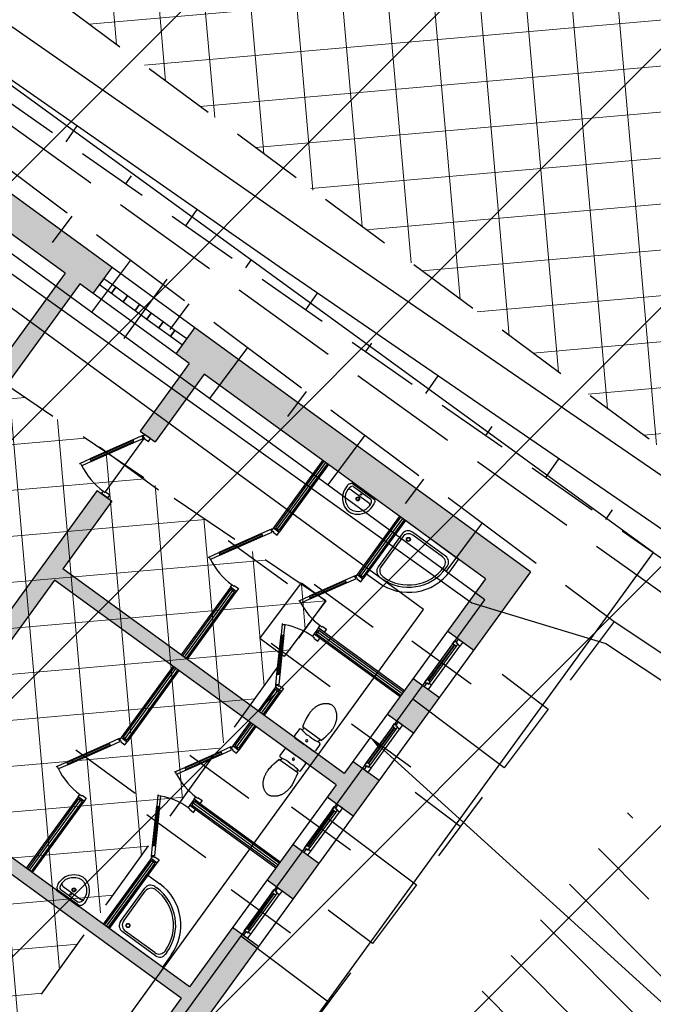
# Model space of a CAD drawing. Extents: x 4615668 to 9294084, y 5331114 to 10688993.
# Tile 53 of 181: x 4655651.54 to 4655660.2, y 5335032.31 to 5335045.75. Entities that reach past the tile are written whole.
import ezdxf
from ezdxf import colors
from ezdxf.entities.mleader import LeaderData, LeaderLine
from ezdxf.math import Vec2, Vec3

# ---------------------------------------------------------------- set-up
doc = ezdxf.new("R2010")
doc.units = 0
doc.header["$MEASUREMENT"] = 0
for name, pattern in [('CHODNIK', [2, 1.5, -0.5]), ('SKARPA1', [1.5, 1, -0.5]), ('WIATA', [1.5, 1, -0.5])]:
    doc.linetypes.add(name, pattern=pattern)
for name, color, linetype in [('13', 7, 'Continuous'), ('16', 7, 'Continuous'), ('21', 7, 'Continuous'), ('45', 7, 'Continuous'), ('51', 7, 'Continuous'), ('DIM', 7, 'Continuous'), ('MURY', 7, 'Continuous'), ('wypełnienie', 251, 'Continuous')]:
    doc.layers.add(name, color=color, linetype=linetype)
doc.layers.add('hatch', color=253, linetype='Continuous', lineweight=0)
doc.layers.add('podkłady', color=250, linetype='Continuous', lineweight=15)
doc.styles.get("Standard").update_dxf_attribs({"font": 'txt.shx'})

# ---------------------------------------------------------------- blocks, each defined once
blk = doc.blocks.new('SK -I-')
at = {"layer": 'wypełnienie', "lineweight": -3, "ltscale": 2}
h = blk.add_hatch(color=256, dxfattribs=at)
h.dxf.hatch_style = 1
h.paths.add_polyline_path([(132, 0), (0, 0), (0, -567), (44, -567), (44, -544.5), (158.2, -544.5), (158.2, -519.5), (44, -519.5), (44, -44), (132, -44)])
h = blk.add_hatch(color=256, dxfattribs=at)
h.dxf.hatch_style = 1
h.paths.add_polyline_path([(272, 0), (212, 0), (212, -44), (272, -44)])
h.paths.add_polyline_path([(412, 0), (352, 0), (352, -44), (372.5, -44), (372.5, -519.5), (258.2, -519.5), (258.2, -544.5), (512, -544.5), (512, -519.5), (391.5, -519.5), (391.5, -44), (412, -44)])
h = blk.add_hatch(color=256, dxfattribs=at)
h.dxf.hatch_style = 1
h.paths.add_polyline_path([(552, 0), (492, 0), (492, -44), (552, -44)])
h = blk.add_hatch(color=256, dxfattribs=at)
h.dxf.hatch_style = 1
h.paths.add_polyline_path([(912.5, 0), (632, 0), (632, -44), (732.5, -44), (732.5, -519.5), (612, -519.5), (612, -544.5), (732.5, -544.5), (732.5, -579.5), (751.5, -579.5), (751.5, -44), (912.5, -44)])
h = blk.add_hatch(color=256, dxfattribs=at)
h.dxf.hatch_style = 1
h.paths.add_polyline_path([(202, -1230), (44, -1230), (44, -754.5), (212.5, -754.5), (212.5, -729.5), (44, -729.5), (44, -707), (0, -707), (0, -1274), (202, -1274)])
at = {"layer": 'podkłady', "color": 0, "lineweight": 25, "ltscale": 2}
for p, q in [((-120, 120), (1332.5, 120)), ((-120, 120), (-120, -1274)), ((172, 24.5), (172, -75.5)), ((312, 24.5), (312, -75.5)), ((452, 24.5), (452, -75.5)), ((592, 24.5), (592, -75.5)), ((0, 0), (0, -567)), ((0, 0), (912.5, 0)), ((272, -44), (272, 0)), ((352, -44), (352, 0)), ((132, -44), (132, 0)), ((212, -44), (212, 0)), ((412, -44), (412, 0)), ((492, -44), (492, 0)), ((552, -44), (552, 0)), ((632, -44), (632, 0)), ((205, -18.5), (139, -18.5)), ((142, -22.5), (202, -22.5)), ((142, -25), (202, -25)), ((142, -26), (202, -26)), ((345, -18.5), (279, -18.5)), ((282, -22.5), (342, -22.5)), ((282, -25), (342, -25)), ((282, -26), (342, -26)), ((485, -18.5), (419, -18.5)), ((422, -22.5), (482, -22.5)), ((422, -25), (482, -25)), ((422, -26), (482, -26)), ((625, -18.5), (559, -18.5)), ((562, -22.5), (622, -22.5)), ((562, -25), (622, -25)), ((562, -26), (622, -26)), ((142, -28.5), (202, -28.5)), ((282, -28.5), (342, -28.5)), ((422, -28.5), (482, -28.5)), ((562, -28.5), (622, -28.5)), ((44, -44), (44, -519.5)), ((44, -44), (372.5, -44)), ((232.5, -189.5), (232.5, -44)), ((234.5, -187.5), (234.5, -44)), ((237.5, -187.5), (237.5, -44)), ((240.5, -187.5), (240.5, -44)), ((242.5, -189.5), (242.5, -44)), ((372.5, -44), (372.5, -519.5)), ((391.5, -44), (391.5, -519.5)), ((391.5, -44), (732.5, -44)), ((521.5, -189.5), (521.5, -44)), ((523.5, -187.5), (523.5, -44)), ((526.5, -187.5), (526.5, -44)), ((529.5, -187.5), (529.5, -44)), ((531.5, -189.5), (531.5, -44)), ((732.5, -44), (732.5, -519.5)), ((751.5, -44), (751.5, -579.5)), ((751.5, -44), (912.5, -44)), ((44, -89.5), (44, -179.5)), ((64, -89.5), (44, -89.5)), ((712.5, -89.5), (732.5, -89.5)), ((732.5, -89.5), (732.5, -179.5)), ((51, -106.5), (51, -162.5)), ((64, -96.5), (61, -96.5)), ((354.7, -95.9), (354.7, -127.6)), ((358.5, -98.9), (354.7, -98)), ((360, -94.3), (370.5, -94.3)), ((372.5, -96.3), (372.5, -111.8)), ((391.5, -96.3), (391.5, -111.8)), ((404, -94.3), (393.5, -94.3)), ((405.5, -98.9), (409.3, -98)), ((409.3, -95.9), (409.3, -127.6)), ((712.5, -96.5), (715.5, -96.5)), ((725.5, -106.5), (725.5, -162.5)), ((54, -109.5), (54, -159.5)), ((359.4, -111.8), (359.4, -108.1)), ((359.4, -111.8), (359.4, -115.4)), ((372.5, -127.3), (372.5, -111.8)), ((391.5, -127.3), (391.5, -111.8)), ((404.6, -111.8), (404.6, -108.1)), ((404.6, -111.8), (404.6, -115.4)), ((722.5, -109.5), (722.5, -159.5)), ((187.5, -229.5), (187.5, -129.5)), ((287.5, -229.5), (287.5, -129.5)), ((358.5, -124.6), (354.7, -125.5)), ((360, -129.3), (370.5, -129.3)), ((404, -129.3), (393.5, -129.3)), ((405.5, -124.6), (409.3, -125.5)), ((476.5, -229.5), (476.5, -129.5)), ((576.5, -229.5), (576.5, -129.5)), ((127, -162.5), (127, -159.5)), ((134, -179.5), (134, -159.5)), ((642.5, -179.5), (642.5, -159.5)), ((649.5, -162.5), (649.5, -159.5)), ((61, -172.5), (117, -172.5)), ((64, -169.5), (114, -169.5)), ((715.5, -172.5), (659.5, -172.5)), ((712.5, -169.5), (662.5, -169.5)), ((44, -179.5), (134, -179.5)), ((44, -179.5), (142.5, -179.5)), ((44, -181.5), (140.5, -181.5)), ((44, -184.5), (140.5, -184.5)), ((44, -187.5), (140.5, -187.5)), ((140.5, -187.5), (140.5, -181.5)), ((142.5, -189.5), (142.5, -179.5)), ((234.5, -187.5), (240.5, -187.5)), ((332.5, -179.5), (372.5, -179.5)), ((332.5, -189.5), (332.5, -179.5)), ((334.5, -181.5), (372.5, -181.5)), ((334.5, -187.5), (334.5, -181.5)), ((334.5, -184.5), (372.5, -184.5)), ((334.5, -187.5), (372.5, -187.5)), ((391.5, -179.5), (431.5, -179.5)), ((391.5, -181.5), (429.5, -181.5)), ((391.5, -184.5), (429.5, -184.5)), ((391.5, -187.5), (429.5, -187.5)), ((429.5, -187.5), (429.5, -181.5)), ((431.5, -189.5), (431.5, -179.5)), ((523.5, -187.5), (529.5, -187.5)), ((621.5, -179.5), (732.5, -179.5)), ((621.5, -189.5), (621.5, -179.5)), ((623.5, -181.5), (732.5, -181.5)), ((623.5, -187.5), (623.5, -181.5)), ((623.5, -184.5), (732.5, -184.5)), ((623.5, -187.5), (732.5, -187.5)), ((732.5, -179.5), (642.5, -179.5)), ((44, -189.5), (142.5, -189.5)), ((158.2, -198.2), (204.9, -225.2)), ((158.7, -197.3), (205.4, -224.3)), ((159.7, -195.6), (206.4, -222.6)), ((206.9, -221.7), (160.2, -194.7)), ((232.5, -189.5), (242.5, -189.5)), ((268.1, -221.7), (314.8, -194.7)), ((315.3, -195.6), (268.6, -222.6)), ((316.3, -197.3), (269.6, -224.3)), ((316.8, -198.2), (270.1, -225.2)), ((332.5, -189.5), (372.5, -189.5)), ((391.5, -189.5), (431.5, -189.5)), ((447.2, -198.2), (493.9, -225.2)), ((447.7, -197.3), (494.4, -224.3)), ((448.7, -195.6), (495.4, -222.6)), ((495.9, -221.7), (449.2, -194.7)), ((521.5, -189.5), (531.5, -189.5)), ((557.1, -221.7), (603.8, -194.7)), ((604.3, -195.6), (557.6, -222.6)), ((605.3, -197.3), (558.6, -224.3)), ((605.8, -198.2), (559.1, -225.2)), ((621.5, -189.5), (732.5, -189.5)), ((44, -268.3), (44, -230.7)), ((44, -230.7), (45.4, -230.7)), ((45.4, -268.3), (45.4, -230.7)), ((48, -264.2), (48, -234.8)), ((53.4, -264.2), (53.4, -234.8)), ((723.1, -264.2), (723.1, -234.8)), ((728.5, -264.2), (728.5, -234.8)), ((731.1, -268.3), (731.1, -230.7)), ((732.5, -230.7), (731.1, -230.7)), ((732.5, -268.3), (732.5, -230.7)), ((45.4, -268.3), (44, -268.3)), ((208.2, -359.5), (208.2, -259.5)), ((562, -359.5), (562, -259.5)), ((731.1, -268.3), (732.5, -268.3)), ((44, -309.5), (158.2, -309.5)), ((44, -311.5), (156.2, -311.5)), ((44, -314.5), (156.2, -314.5)), ((44, -317.5), (156.2, -317.5)), ((44, -319.5), (158.2, -319.5)), ((156.2, -317.5), (156.2, -311.5)), ((158.2, -319.5), (158.2, -309.5)), ((258.2, -309.5), (372.5, -309.5)), ((258.2, -319.5), (258.2, -309.5)), ((258.2, -319.5), (372.5, -319.5)), ((260.2, -311.5), (372.5, -311.5)), ((260.2, -317.5), (260.2, -311.5)), ((260.2, -314.5), (372.5, -314.5)), ((260.2, -317.5), (372.5, -317.5)), ((391.5, -309.5), (512, -309.5)), ((391.5, -311.5), (510, -311.5)), ((391.5, -314.5), (510, -314.5)), ((391.5, -317.5), (510, -317.5)), ((391.5, -319.5), (512, -319.5)), ((510, -317.5), (510, -311.5)), ((512, -319.5), (512, -309.5)), ((612, -309.5), (732.5, -309.5)), ((612, -319.5), (612, -309.5)), ((612, -319.5), (732.5, -319.5)), ((614, -311.5), (732.5, -311.5)), ((614, -317.5), (614, -311.5)), ((614, -314.5), (732.5, -314.5)), ((614, -317.5), (732.5, -317.5)), ((173.9, -328.2), (229.3, -360.2)), ((174.4, -327.3), (229.8, -359.3)), ((175.4, -325.6), (230.8, -357.6)), ((231.3, -356.7), (175.9, -324.7)), ((527.7, -328.2), (583.1, -360.2)), ((528.2, -327.3), (583.6, -359.3)), ((529.2, -325.6), (584.6, -357.6)), ((585.1, -356.7), (529.7, -324.7)), ((208.2, -577), (208.2, -477)), ((44, -519.5), (158.2, -519.5)), ((158.2, -544.5), (158.2, -519.5)), ((258.2, -519.5), (372.5, -519.5)), ((258.2, -544.5), (258.2, -519.5)), ((391.5, -519.5), (512, -519.5)), ((253.2, -534), (163.2, -534)), ((44, -544.5), (44, -567)), ((44, -544.5), (158.2, -544.5)), ((173.9, -545.7), (229.3, -577.7)), ((174.4, -544.8), (229.8, -576.8)), ((175.4, -543.1), (230.8, -575.1)), ((231.3, -574.2), (175.9, -542.2)), ((258.2, -544.5), (512, -544.5)), ((44, -567), (0, -567)), ((0, -567), (0, -707)), ((29, -567), (19, -567)), ((19, -567), (19, -587)), ((29, -587), (29, -567)), ((44, -567), (44, -707)), ((19, -587), (29, -587)), ((29, -587), (19, -587)), ((19, -587), (19, -607)), ((29, -607), (29, -587)), ((19, -607), (29, -607)), ((29, -607), (19, -607)), ((19, -607), (19, -627)), ((29, -627), (29, -607)), ((19, -627), (29, -627)), ((29, -627), (19, -627)), ((19, -627), (19, -647)), ((29, -647), (29, -627)), ((-31, -637), (69, -637)), ((19, -647), (29, -647)), ((29, -647), (19, -647)), ((19, -647), (19, -667)), ((29, -667), (29, -647)), ((19, -667), (29, -667)), ((29, -667), (19, -667)), ((19, -667), (19, -687)), ((29, -687), (29, -667)), ((19, -687), (29, -687)), ((29, -687), (19, -687)), ((19, -687), (19, -707)), ((29, -707), (29, -687)), ((0, -707), (0, -1274)), ((44, -707), (0, -707)), ((19, -707), (29, -707)), ((44, -707), (44, -729.5)), ((44, -729.5), (212.5, -729.5)), ((44, -754.5), (44, -1230)), ((44, -754.5), (212.5, -754.5))]:
    blk.add_line(p, q, dxfattribs=at)
for points in [[(132, -18.5), (139, -18.5), (139, -22.5), (138, -22.5), (138, -25.5), (132, -25.5), (132, -18.5)], [(138, -22.5), (142, -22.5), (142, -28.5), (137, -28.5), (137, -25.5), (138, -25.5), (138, -22.5)], [(206, -22.5), (202, -22.5), (202, -28.5), (207, -28.5), (207, -25.5), (206, -25.5), (206, -22.5)], [(212, -18.5), (205, -18.5), (205, -22.5), (206, -22.5), (206, -25.5), (212, -25.5), (212, -18.5)], [(272, -18.5), (279, -18.5), (279, -22.5), (278, -22.5), (278, -25.5), (272, -25.5), (272, -18.5)], [(278, -22.5), (282, -22.5), (282, -28.5), (277, -28.5), (277, -25.5), (278, -25.5), (278, -22.5)], [(346, -22.5), (342, -22.5), (342, -28.5), (347, -28.5), (347, -25.5), (346, -25.5), (346, -22.5)], [(352, -18.5), (345, -18.5), (345, -22.5), (346, -22.5), (346, -25.5), (352, -25.5), (352, -18.5)], [(412, -18.5), (419, -18.5), (419, -22.5), (418, -22.5), (418, -25.5), (412, -25.5), (412, -18.5)], [(418, -22.5), (422, -22.5), (422, -28.5), (417, -28.5), (417, -25.5), (418, -25.5), (418, -22.5)], [(486, -22.5), (482, -22.5), (482, -28.5), (487, -28.5), (487, -25.5), (486, -25.5), (486, -22.5)], [(492, -18.5), (485, -18.5), (485, -22.5), (486, -22.5), (486, -25.5), (492, -25.5), (492, -18.5)], [(552, -18.5), (559, -18.5), (559, -22.5), (558, -22.5), (558, -25.5), (552, -25.5), (552, -18.5)], [(558, -22.5), (562, -22.5), (562, -28.5), (557, -28.5), (557, -25.5), (558, -25.5), (558, -22.5)], [(626, -22.5), (622, -22.5), (622, -28.5), (627, -28.5), (627, -25.5), (626, -25.5), (626, -22.5)], [(632, -18.5), (625, -18.5), (625, -22.5), (626, -22.5), (626, -25.5), (632, -25.5), (632, -18.5)], [(354.7, -95.9), (349.7, -94.8), (345.6, -94), (342.2, -93.4), (339.5, -93), (337.3, -92.7), (335.6, -92.6), (334.1, -92.6), (332.8, -92.6), (331.7, -92.6), (330.6, -92.7), (329.6, -92.8), (328.6, -92.9), (327.7, -93.1), (326.8, -93.2), (325.9, -93.4), (325, -93.6), (324.2, -93.8), (323.4, -94.1), (322.5, -94.3), (321.7, -94.6), (320.9, -94.9), (320.1, -95.3), (319.3, -95.6), (318.5, -96), (317.7, -96.4), (317, -96.9), (316.2, -97.3), (315.5, -97.8), (314.7, -98.3), (314, -98.9), (313.3, -99.5), (312.6, -100.2), (312, -100.9), (311.3, -101.6), (310.7, -102.4), (310.1, -103.2), (309.5, -104), (309, -104.8), (308.5, -105.6), (308.1, -106.4), (307.8, -107.1), (307.5, -107.9), (307.3, -108.5), (307.1, -109.2), (307, -109.9), (306.9, -110.5), (306.8, -111.1), (306.8, -111.8), (306.8, -112.4), (306.9, -113), (307, -113.6), (307.1, -114.3), (307.3, -115), (307.5, -115.6), (307.8, -116.4), (308.1, -117.1), (308.5, -117.9), (309, -118.7), (309.5, -119.5), (310.1, -120.3), (310.7, -121.1), (311.3, -121.9), (312, -122.6), (312.6, -123.3), (313.3, -124), (314, -124.6), (314.7, -125.2), (315.5, -125.7), (316.2, -126.2), (317, -126.6), (317.7, -127.1), (318.5, -127.5), (319.3, -127.9), (320.1, -128.2), (320.9, -128.6), (321.7, -128.9), (322.5, -129.2), (323.4, -129.4), (324.2, -129.7), (325, -129.9), (325.9, -130.1), (326.8, -130.3), (327.7, -130.4), (328.6, -130.6), (329.6, -130.7), (330.6, -130.8), (331.7, -130.9), (332.8, -130.9), (334.1, -130.9), (335.6, -130.9), (337.3, -130.8), (339.5, -130.5), (342.2, -130.1), (345.6, -129.5), (349.7, -128.7), (354.7, -127.6)], [(409.3, -95.9), (414.3, -94.8), (418.4, -94), (421.8, -93.4), (424.5, -93), (426.7, -92.7), (428.4, -92.6), (429.9, -92.6), (431.2, -92.6), (432.3, -92.6), (433.4, -92.7), (434.4, -92.8), (435.4, -92.9), (436.3, -93.1), (437.2, -93.2), (438.1, -93.4), (439, -93.6), (439.8, -93.8), (440.6, -94.1), (441.5, -94.3), (442.3, -94.6), (443.1, -94.9), (443.9, -95.3), (444.7, -95.6), (445.5, -96), (446.3, -96.4), (447, -96.9), (447.8, -97.3), (448.5, -97.8), (449.3, -98.3), (450, -98.9), (450.7, -99.5), (451.4, -100.2), (452, -100.9), (452.7, -101.6), (453.3, -102.4), (453.9, -103.2), (454.5, -104), (455, -104.8), (455.5, -105.6), (455.9, -106.4), (456.2, -107.1), (456.5, -107.9), (456.7, -108.5), (456.9, -109.2), (457, -109.9), (457.1, -110.5), (457.2, -111.1), (457.2, -111.8), (457.2, -112.4), (457.1, -113), (457, -113.6), (456.9, -114.3), (456.7, -115), (456.5, -115.6), (456.2, -116.4), (455.9, -117.1), (455.5, -117.9), (455, -118.7), (454.5, -119.5), (453.9, -120.3), (453.3, -121.1), (452.7, -121.9), (452, -122.6), (451.4, -123.3), (450.7, -124), (450, -124.6), (449.3, -125.2), (448.5, -125.7), (447.8, -126.2), (447, -126.6), (446.3, -127.1), (445.5, -127.5), (444.7, -127.9), (443.9, -128.2), (443.1, -128.6), (442.3, -128.9), (441.5, -129.2), (440.6, -129.4), (439.8, -129.7), (439, -129.9), (438.1, -130.1), (437.2, -130.3), (436.3, -130.4), (435.4, -130.6), (434.4, -130.7), (433.4, -130.8), (432.3, -130.9), (431.2, -130.9), (429.9, -130.9), (428.4, -130.9), (426.7, -130.8), (424.5, -130.5), (421.8, -130.1), (418.4, -129.5), (414.3, -128.7), (409.3, -127.6)], [(147.5, -179.5), (142.5, -179.5), (142.5, -189.5), (146.5, -189.5), (146.5, -186.5), (147.5, -186.5), (147.5, -179.5)], [(160.2, -194.7), (148, -187.7), (146.5, -190.3), (145.7, -189.8), (145.2, -190.7), (158.2, -198.2), (160.2, -194.7)], [(227.5, -179.5), (232.5, -179.5), (232.5, -189.5), (228.5, -189.5), (228.5, -186.5), (227.5, -186.5), (227.5, -179.5)], [(247.5, -179.5), (242.5, -179.5), (242.5, -189.5), (246.5, -189.5), (246.5, -186.5), (247.5, -186.5), (247.5, -179.5)], [(314.8, -194.7), (327, -187.7), (328.5, -190.3), (329.3, -189.8), (329.8, -190.7), (316.8, -198.2), (314.8, -194.7)], [(327.5, -179.5), (332.5, -179.5), (332.5, -189.5), (328.5, -189.5), (328.5, -186.5), (327.5, -186.5), (327.5, -179.5)], [(436.5, -179.5), (431.5, -179.5), (431.5, -189.5), (435.5, -189.5), (435.5, -186.5), (436.5, -186.5), (436.5, -179.5)], [(449.2, -194.7), (437, -187.7), (435.5, -190.3), (434.7, -189.8), (434.2, -190.7), (447.2, -198.2), (449.2, -194.7)], [(516.5, -179.5), (521.5, -179.5), (521.5, -189.5), (517.5, -189.5), (517.5, -186.5), (516.5, -186.5), (516.5, -179.5)], [(536.5, -179.5), (531.5, -179.5), (531.5, -189.5), (535.5, -189.5), (535.5, -186.5), (536.5, -186.5), (536.5, -179.5)], [(603.8, -194.7), (616, -187.7), (617.5, -190.3), (618.3, -189.8), (618.8, -190.7), (605.8, -198.2), (603.8, -194.7)], [(616.5, -179.5), (621.5, -179.5), (621.5, -189.5), (617.5, -189.5), (617.5, -186.5), (616.5, -186.5), (616.5, -179.5)], [(206.9, -221.7), (219.1, -228.7), (217.6, -231.3), (218.4, -231.8), (217.9, -232.7), (204.9, -225.2), (206.9, -221.7)], [(268.1, -221.7), (255.9, -228.7), (257.4, -231.3), (256.6, -231.8), (257.1, -232.7), (270.1, -225.2), (268.1, -221.7)], [(495.9, -221.7), (508.1, -228.7), (506.6, -231.3), (507.4, -231.8), (506.9, -232.7), (493.9, -225.2), (495.9, -221.7)], [(557.1, -221.7), (544.9, -228.7), (546.4, -231.3), (545.6, -231.8), (546.1, -232.7), (559.1, -225.2), (557.1, -221.7)], [(163.2, -309.5), (158.2, -309.5), (158.2, -319.5), (162.2, -319.5), (162.2, -316.5), (163.2, -316.5), (163.2, -309.5)], [(175.9, -324.7), (163.8, -317.7), (162.3, -320.3), (161.4, -319.8), (160.9, -320.7), (173.9, -328.2), (175.9, -324.7)], [(253.2, -309.5), (258.2, -309.5), (258.2, -319.5), (254.2, -319.5), (254.2, -316.5), (253.2, -316.5), (253.2, -309.5)], [(517, -309.5), (512, -309.5), (512, -319.5), (516, -319.5), (516, -316.5), (517, -316.5), (517, -309.5)], [(529.7, -324.7), (517.5, -317.7), (516, -320.3), (515.2, -319.8), (514.7, -320.7), (527.7, -328.2), (529.7, -324.7)], [(607, -309.5), (612, -309.5), (612, -319.5), (608, -319.5), (608, -316.5), (607, -316.5), (607, -309.5)], [(231.3, -356.7), (243.5, -363.7), (242, -366.3), (242.8, -366.8), (242.3, -367.7), (229.3, -360.2), (231.3, -356.7)], [(585.1, -356.7), (597.2, -363.7), (595.7, -366.3), (596.6, -366.8), (596.1, -367.7), (583.1, -360.2), (585.1, -356.7)], [(163.2, -527), (158.2, -527), (158.2, -537), (162.2, -537), (162.2, -534), (163.2, -534), (163.2, -527)], [(175.9, -542.2), (163.8, -535.2), (162.3, -537.8), (161.4, -537.3), (160.9, -538.2), (173.9, -545.7), (175.9, -542.2)], [(253.2, -527), (258.2, -527), (258.2, -537), (254.2, -537), (254.2, -534), (253.2, -534), (253.2, -527)], [(231.3, -574.2), (243.5, -581.2), (242, -583.8), (242.8, -584.3), (242.3, -585.2), (229.3, -577.7), (231.3, -574.2)]]:
    blk.add_lwpolyline(points, dxfattribs=at)
for centre, radius in [((136.5, -26), 0.5), ((276.5, -26), 0.5), ((416.5, -26), 0.5), ((556.5, -26), 0.5), ((62.3, -161.1), 2.79), ((62.3, -161.1), 2.29), ((714.2, -161.1), 2.79), ((714.2, -161.1), 2.29), ((145, -190), 0.5), ((330, -190), 0.5), ((434, -190), 0.5), ((619, -190), 0.5), ((50.8, -249.5), 1.07), ((58.2, -249.5), 2.69), ((58.2, -249.5), 1.98), ((718.3, -249.5), 2.69), ((718.3, -249.5), 1.98), ((725.7, -249.5), 1.07), ((160.7, -320), 0.5), ((514.5, -320), 0.5), ((160.7, -537.5), 0.5)]:
    blk.add_circle(centre, radius, dxfattribs=at)
for centre, radius, start, end in [((64, -159.5), 70, 0, 90), ((712.5, -159.5), 70, 90, 180), ((61, -106.5), 10, 90, 180), ((64, -109.5), 10, 90, 180), ((64, -159.5), 63, 0, 90), ((64, -159.5), 60, 0, 90), ((360, -96.3), 2, 90, 180), ((309.2, -108.1), 50.2, 0, 13.6584), ((370.5, -96.3), 2, 0, 90), ((393.5, -96.3), 2, 90, 180), ((404, -96.3), 2, 0, 90), ((454.8, -108.1), 50.2, 166.3416, 180), ((712.5, -159.5), 63, 90, 180), ((712.5, -159.5), 60, 90, 180), ((712.5, -109.5), 10, 0, 90), ((715.5, -106.5), 10, 0, 90), ((309.2, -115.4), 50.2, 346.3416, 0), ((366.5, -111.8), 1.48, 0, 180), ((366.5, -111.8), 1.48, 180, 0), ((397.5, -111.8), 1.48, 0, 180), ((397.5, -111.8), 1.48, 180, 0), ((454.8, -115.4), 50.2, 180, 193.6584), ((360, -127.3), 2, 180, 270), ((370.5, -127.3), 2, 270, 0), ((393.5, -127.3), 2, 180, 270), ((404, -127.3), 2, 270, 0), ((64, -159.5), 10, 180, 270), ((114, -159.5), 10, 270, 0), ((662.5, -159.5), 10, 180, 270), ((712.5, -159.5), 10, 270, 0), ((61, -162.5), 10, 180, 270), ((117, -162.5), 10, 270, 0), ((659.5, -162.5), 10, 180, 270), ((715.5, -162.5), 10, 270, 0), ((138.3, -188.6), 90.2, 333.5434, 359.3979), ((336.7, -188.6), 90.2, 180.6021, 206.4566), ((427.3, -188.6), 90.2, 333.5434, 359.3979), ((625.7, -188.6), 90.2, 180.6021, 206.4566), ((52.1, -234.3), 7.1, 88.9549, 119.7948), ((724.4, -234.3), 7.1, 60.2052, 91.0451), ((58.4, -235.4), 4.99, 119.5371, 173.0285), ((718.1, -235.4), 4.99, 6.9715, 60.4629), ((58.4, -263.6), 4.99, 186.9715, 240.5667), ((718.1, -263.6), 4.99, 299.4333, 353.0285), ((52.1, -264.7), 7.1, 240.2052, 271.0451), ((724.4, -264.7), 7.1, 268.9549, 299.7948), ((155.3, -318.7), 99, 332.382, 359.5326), ((509, -318.7), 99, 332.382, 359.5326), ((155.3, -536.2), 99, 332.382, 359.5326)]:
    blk.add_arc(centre, radius, start, end, dxfattribs=at)
for points, knots in [([(45.4, -230.7), (45.9, -230.2), (46.8, -229.2), (47.9, -228.4), (48.5, -228.1)], [0, 0, 0, 0, 2.828427, 5.744904, 5.744904, 5.744904, 5.744904]), ([(52.2, -271.8), (56.7, -271.8), (69.5, -271), (86, -249.5), (69.5, -228), (56.7, -227.2), (52.2, -227.2)], [2.495815, 2.495815, 2.495815, 2.495815, 21.213203, 56.030584, 90.847965, 109.565354, 109.565354, 109.565354, 109.565354]), ([(724.3, -271.8), (719.8, -271.8), (707, -271), (690.5, -249.5), (707, -228), (719.8, -227.2), (724.3, -227.2)], [2.495815, 2.495815, 2.495815, 2.495815, 21.213203, 56.030584, 90.847965, 109.565354, 109.565354, 109.565354, 109.565354]), ([(731.1, -230.7), (730.6, -230.2), (729.7, -229.2), (728.6, -228.4), (728, -228.1)], [0, 0, 0, 0, 2.828427, 5.744904, 5.744904, 5.744904, 5.744904]), ([(48, -264.2), (48, -267.1), (58.9, -269), (69.5, -264.5), (79.1, -249.5), (69.5, -234.6), (58.9, -230), (48, -231.9), (48, -234.8)], [0, 0, 0, 0, 8.683695, 21.9476, 37.744894, 53.542124, 66.755333, 75.484946, 75.484946, 75.484946, 75.484946]), ([(48.5, -270.9), (47.9, -270.6), (46.8, -269.8), (45.9, -268.8), (45.4, -268.3)], [2.914475, 2.914475, 2.914475, 2.914475, 5.830952, 8.659379, 8.659379, 8.659379, 8.659379]), ([(728, -270.9), (728.6, -270.6), (729.7, -269.8), (730.6, -268.8), (731.1, -268.3)], [2.914475, 2.914475, 2.914475, 2.914475, 5.830952, 8.659379, 8.659379, 8.659379, 8.659379])]:
    blk.add_open_spline(points, degree=3, knots=knots, dxfattribs=at)
at = {"layer": 'podkłady', "color": 0, "lineweight": 25, "ltscale": 2, "start_tangent": (0, -1), "end_tangent": (0, -1)}
blk.add_spline([(728.5, -264.2), (720.6, -267.9), (708.1, -263.5), (700.8, -249.5), (708.1, -235.5), (720.6, -231.1), (728.5, -234.8)], degree=3, dxfattribs=at)

msp = doc.modelspace()

# ---------------------------------------------------------------- hatches: boundary and pattern name
at = {"layer": 'hatch', "lineweight": 0, "ltscale": 20}
h = msp.add_hatch(dxfattribs=at)
h.set_pattern_fill('ANSI31', color=3, scale=5, angle=90)
h.set_pattern_definition([(135, (-11889.38753, -1756.1574), (-0.44194173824, -0.44194173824), [])])
h.paths.add_polyline_path([(4655588.854, 5335106.349), (4655610.799, 5335092.928), (4655619.826, 5335105.313), (4655679.3, 5335063.025), (4655675.327, 5335047.976), (4655665.409, 5335034.833), (4655687.601, 5335024.333), (4655665.162, 5335010.881), (4655660.44, 5335018.722), (4655662.201, 5335023.441), (4655659.892, 5335034.977), (4655638.385, 5335008.562), (4655616.894, 5335004.668), (4655615.082, 5335002.357), (4655641.603, 5335003.489), (4655662.829, 5335002.048), (4655672.968, 5335007.291), (4655703.279, 5335014.289), (4655716.801, 5335015.212), (4655741.269, 5335020.258), (4655757.915, 5335026.021), (4655726.837, 5335084.415), (4655710.028, 5335087.457), (4655682.401, 5335098.021), (4655634.828, 5335133.012), (4655626.983, 5335138.104), (4655613.086, 5335142.87)])
at = {"layer": 'hatch', "lineweight": 0}
h = msp.add_hatch(dxfattribs=at)
h.set_pattern_fill('ANSI31', color=160, scale=20)
h.set_pattern_definition([(45, (-11889.3875, -1756.1574), (-1.767766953, 1.767766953), [])])
h.paths.add_polyline_path([(4655585.345, 5335100.489), (4655609.825, 5335141.174), (4655724.52, 5335052.343), (4655757.949, 5335025.923), (4655741.269, 5335020.258), (4655716.277, 5335015.104), (4655702.906, 5335013.9), (4655672.968, 5335007.246), (4655662.829, 5335002.048), (4655641.397, 5335003.503), (4655600.675, 5335001.373), (4655590.095, 5334999.07), (4655563.772, 5335009.583), (4655603.239, 5335036.519), (4655603.01, 5335091.868)])
at = {"layer": 'hatch', "lineweight": 0, "ltscale": 40}
h = msp.add_hatch(dxfattribs=at)
h.set_pattern_fill('ANSI37', color=0, scale=5, angle=50)
h.set_pattern_definition([(95, (-11889.38753, -1756.1574), (-0.62262168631, -0.05447233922), []), (185, (-11889.38753, -1756.1574), (0.05447233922, -0.62262168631), [])])
h.paths.add_polyline_path([(4655657.147, 5335062.016), (4655673.392, 5335049.826), (4655663.758, 5335037.345), (4655647.558, 5335049.339)])
h = msp.add_hatch(dxfattribs=at)
h.set_pattern_fill('ANSI37', color=0, scale=5, angle=50)
h.set_pattern_definition([(95, (-11889.38753, -1756.1574), (-0.62262168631, -0.05447233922), []), (185, (-11889.38753, -1756.1574), (0.05447233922, -0.62262168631), [])])
h.paths.add_polyline_path([(4655627.482, 5335014.527), (4655648.049, 5335043.002), (4655655.722, 5335037.815), (4655635.003, 5335009.134)])

# ---------------------------------------------------------------- linework, layer by layer
at = {"layer": '13', "color": 132, "linetype": 'WIATA'}
msp.add_lwpolyline([(4655657.147, 5335062.016), (4655673.392, 5335049.826), (4655663.758, 5335037.345), (4655647.558, 5335049.339)], close=True, dxfattribs=at)
msp.add_lwpolyline([(4655638.646, 5335014.214), (4655655.722, 5335037.815), (4655648.049, 5335043.002), (4655631.218, 5335019.738)], dxfattribs=at)
at = {"layer": '13', "color": 132, "linetype": 'Continuous'}
msp.add_lwpolyline([(4655655.722, 5335037.815), (4655655.153, 5335037.055), (4655654.821, 5335037.303), (4655655.39, 5335038.064)], close=True, dxfattribs=at)
at = {"layer": '16', "color": 7, "linetype": 'CHODNIK'}
for points in [[(4655663.905, 5335035.366), (4655657.38, 5335040.012), (4655648.345, 5335046.517), (4655646.462, 5335047.96)], [(4655646.178, 5335047.603), (4655659.663, 5335037.534), (4655663.58, 5335034.924)]]:
    msp.add_lwpolyline(points, dxfattribs=at)
at = {"layer": '21', "color": 1, "linetype": 'Continuous'}
msp.add_lwpolyline([(4655647.55, 5335047.127), (4655647.701, 5335044.944), (4655657.718, 5335037.79), (4655659.552, 5335037.235), (4655663.39, 5335034.698), (4655666.562, 5335032.177), (4655669.567, 5335027.88), (4655669.953, 5335025.254), (4655664.331, 5335022.061), (4655664.068, 5335020.763), (4655664.926, 5335020.518)], dxfattribs=at)
at = {"layer": '45', "color": 219, "linetype": 'Continuous'}
for points in [[(4655636.198, 5335067.381), (4655638.323, 5335067.526), (4655647.061, 5335068.833), (4655653.766, 5335067.223), (4655663.923, 5335058.812), (4655674.432, 5335050.237), (4655668.756, 5335042.325), (4655664.112, 5335036.191), (4655655.13, 5335042.347), (4655648.921, 5335046.673)], [(4655638.433, 5335066.936), (4655647.035, 5335068.223), (4655653.49, 5335066.673), (4655663.541, 5335058.348), (4655673.616, 5335050.129), (4655668.272, 5335042.681), (4655663.98, 5335037.009), (4655655.472, 5335042.841), (4655649.263, 5335047.165)], [(4655635.909, 5335008.817), (4655641.263, 5335016.014), (4655643.326, 5335018.774), (4655657.06, 5335037.697), (4655644.904, 5335046.582), (4655642.101, 5335048.753), (4655640.127, 5335057.407), (4655637.824, 5335066.9)], [(4655636.391, 5335008.459), (4655641.743, 5335015.656), (4655643.81, 5335018.418), (4655657.896, 5335037.829), (4655645.264, 5335047.062), (4655642.639, 5335049.095), (4655640.711, 5335057.545), (4655638.433, 5335066.936)]]:
    msp.add_lwpolyline(points, dxfattribs=at)
at = {"layer": '51', "color": 3, "linetype": 'Continuous'}
for p, q in [((4655652.173, 5335044.083), (4655652.325, 5335044.301)), ((4655652.992, 5335043.51), (4655653.069, 5335043.62)), ((4655652.251, 5335043.069), (4655651.982, 5335042.709)), ((4655653.812, 5335042.937), (4655653.966, 5335043.158)), ((4655653.052, 5335042.47), (4655652.52, 5335041.758)), ((4655654.632, 5335042.365), (4655654.709, 5335042.476)), ((4655655.451, 5335041.792), (4655655.61, 5335042.018)), ((4655653.853, 5335041.872), (4655653.59, 5335041.52)), ((4655656.271, 5335041.219), (4655656.353, 5335041.336)), ((4655654.654, 5335041.274), (4655654.135, 5335040.578)), ((4655657.091, 5335040.646), (4655657.259, 5335040.888)), ((4655655.456, 5335040.676), (4655655.199, 5335040.332)), ((4655657.91, 5335040.073), (4655657.997, 5335040.198)), ((4655656.257, 5335040.077), (4655655.75, 5335039.398)), ((4655658.73, 5335039.501), (4655658.909, 5335039.757)), ((4655657.058, 5335039.479), (4655656.808, 5335039.143)), ((4655659.55, 5335038.928), (4655659.642, 5335039.06)), ((4655657.859, 5335038.881), (4655657.364, 5335038.218)), ((4655658.762, 5335036.334), (4655658.131, 5335036.809)), ((4655658.162, 5335035.535), (4655656.912, 5335036.473)), ((4655657.561, 5335034.735), (4655656.943, 5335035.199)), ((4655656.961, 5335033.935), (4655655.737, 5335034.854)), ((4655656.361, 5335033.136), (4655655.755, 5335033.59)), ((4655655.76, 5335032.336), (4655654.563, 5335033.235))]:
    msp.add_line(p, q, dxfattribs=at)
at = {"layer": '51', "color": 3, "linetype": 'SKARPA1'}
for points in [[(4655648.921, 5335046.673), (4655648.707, 5335046.505), (4655665.409, 5335034.833), (4655675.24, 5335050.291), (4655659.614, 5335063.176), (4655654.362, 5335067.745), (4655640.426, 5335072.356), (4655640.004, 5335072.256)], [(4655659.663, 5335037.534), (4655647.268, 5335021.026), (4655637.276, 5335007.714)]]:
    msp.add_lwpolyline(points, dxfattribs=at)

# ---------------------------------------------------------------- block references
at = {"layer": 'MURY', "lineweight": -3, "xscale": 0.009999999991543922, "yscale": 0.01000000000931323, "zscale": 0.01, "rotation": 233.9894746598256}
msp.add_blockref('SK -I-', (4655658.521, 5335038.212), dxfattribs=at)

# ---------------------------------------------------------------- leaders
at = {"layer": 'DIM', "lineweight": 0, "ltscale": 40}
ml = msp.add_multileader_mtext('Standard', dxfattribs=at)
ml.set_content(' ')
ml.set_leader_properties()
ml.build(insert=Vec2(0, 0))
ml.multileader.update_dxf_attribs({"text_right_attachment_type": 6, "dogleg_length": 23.342, "arrow_head_size": 0.18})
ctx = ml.context
ctx.base_point, ctx.char_height, ctx.arrow_head_size, ctx.landing_gap_size, ctx.plane_origin = Vec3(4655685.477, 5335030.679), 0.18, 0.18, 0.09, Vec3(4655656.33, 5335035.947)
ctx.right_attachment = 6
notes = []
notes.append((ctx, [(0, (1, 1, 0), (4655662.134, 5335030.679), (1, 0), 23.342, [(0, [(4655656.33, 5335035.947)], 0, [])])]))
ctx.mtext.insert, ctx.mtext.flow_direction = Vec3(4655685.567, 5335030.787), 5
for ctx, leaders in notes:
    for number, flags, end, landing, length, lines in leaders:
        leader = LeaderData()
        leader.index, (leader.has_last_leader_line, leader.has_dogleg_vector, leader.attachment_direction) = number, flags
        leader.last_leader_point, leader.dogleg_vector, leader.dogleg_length = Vec3(end), Vec3(landing), length
        for number, points, colour, breaks in lines:
            line = LeaderLine()
            line.index, line.vertices, line.color, line.breaks = number, Vec3.list(points), colors.encode_raw_color(colour), breaks
            leader.lines.append(line)
        ctx.leaders.append(leader)

doc.saveas('drawing.dxf')
